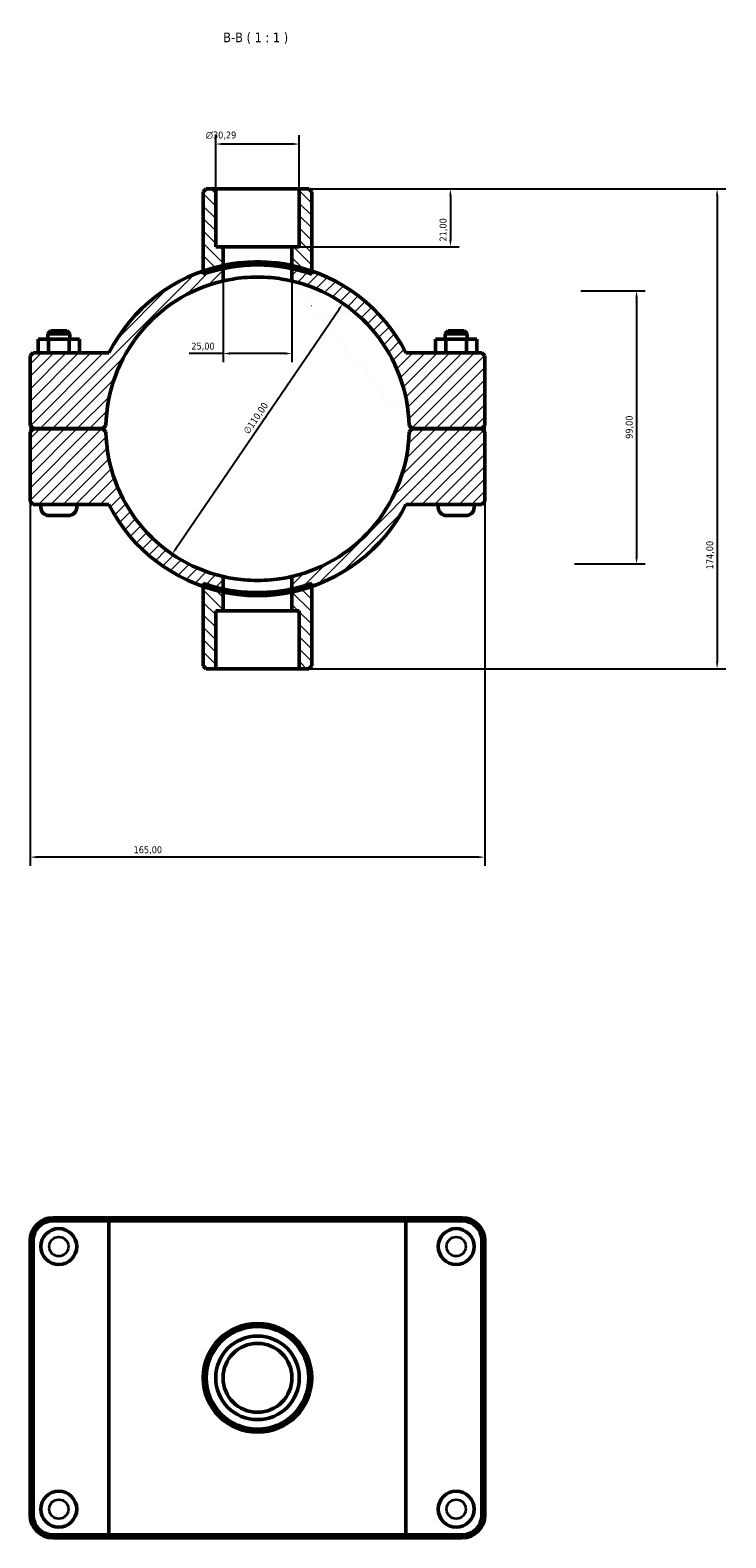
# Model space of a CAD drawing. Header units: millimetres. Extents: x 0 to 902, y -152 to 1184.
# Tile 5 of 5: x 344 to 596, y 637 to 1184. Entities that reach past the tile are written whole.
import ezdxf

# ---------------------------------------------------------------- set-up
doc = ezdxf.new("R2010")
doc.units = ezdxf.units.MM
for name, color, linetype, lineweight in [('Dimension (ISO)', 7, 'Continuous', 25), ('Hatch (ISO)', 7, 'Continuous', 18), ('Symbol (ISO)', 7, 'Continuous', 25), ('Visible (ISO)', 7, 'Continuous', 50), ('Visible Narrow (ISO)', 7, 'Continuous', 35)]:
    doc.layers.add(name, color=color, linetype=linetype, lineweight=lineweight)
doc.styles.add('Label Text (ISO)', font='tahoma.ttf')
doc.styles.add('Note Text (ISO)', font='tahoma.ttf')
doc.dimstyles.new('Default (ISO)', dxfattribs={"dimtxt": 2.5, "dimasz": 2.5, "dimexe": 3.175, "dimexo": 0, "dimgap": 0.762, "dimtad": 1, "dimrnd": 1e-08, "dimzin": 0, "dimtxsty": 'Note Text (ISO)', "dimcen": 0.09, "dimdle": 10, "dimclrd": 256, "dimclre": 256, "dimclrt": 232, "dimazin": 0, "dimtfac": 1.40208, "dimtmove": 0, "dimatfit": 3, "dimfxl": 1, "dimtolj": 1, "dimtzin": 0, "dimlwd": -1, "dimlwe": -1, "dimarcsym": 0})

# ---------------------------------------------------------------- blocks, each defined once
blk = doc.blocks.new('*D7')
at = {"layer": 'Defpoints', "color": 0, "transparency": 16777216}
for p in [(441.68, 1126.06), (439.03, 1105.06), (496.54, 1105.06)]:
    blk.add_point(p, dxfattribs=at)
at = {"layer": 'Dimension (ISO)', "transparency": 16777216}
for p, q in [((441.68, 1126.06), (499.72, 1126.06)), ((496.54, 1123.56), (496.54, 1107.56)), ((439.03, 1105.06), (499.72, 1105.06))]:
    blk.add_line(p, q, dxfattribs=at)
for points in [[(496.13, 1123.56), (496.96, 1123.56), (496.54, 1126.06)], [(496.13, 1107.56), (496.96, 1107.56), (496.54, 1105.06)]]:
    blk.add_solid(points, dxfattribs=at)
at = {"layer": 'Dimension (ISO)', "color": 232, "true_color": 0xca0064, "transparency": 16777216, "insert": (492.61, 1106.95), "char_height": 2.5, "attachment_point": 1, "rotation": 90, "style": 'Note Text (ISO)'}
blk.add_mtext('\\A1;21,00', dxfattribs=at)
blk = doc.blocks.new('*D8')
at = {"layer": 'Defpoints', "color": 0, "transparency": 16777216}
for p in [(411.39, 1142.27), (411.39, 1126.06), (441.68, 1126.06)]:
    blk.add_point(p, dxfattribs=at)
at = {"layer": 'Dimension (ISO)', "transparency": 16777216}
for p, q in [((411.39, 1126.06), (411.39, 1145.45)), ((441.68, 1126.06), (441.68, 1145.45)), ((439.18, 1142.27), (413.89, 1142.27))]:
    blk.add_line(p, q, dxfattribs=at)
for points in [[(413.89, 1142.69), (413.89, 1141.86), (411.39, 1142.27)], [(439.18, 1142.69), (439.18, 1141.86), (441.68, 1142.27)]]:
    blk.add_solid(points, dxfattribs=at)
at = {"layer": 'Dimension (ISO)', "color": 232, "true_color": 0xca0064, "transparency": 16777216, "insert": (407.8, 1146.8), "char_height": 2.5, "attachment_point": 1, "style": 'Note Text (ISO)'}
blk.add_mtext('\\A1;\\fAIGDT|b0|i0;\\H2.5000;\\ln\\fTahoma|b0|i0;\\H2.5000;30,29', dxfattribs=at)
blk = doc.blocks.new('*D9')
at = {"layer": 'Defpoints', "color": 0, "transparency": 16777216}
for p in [(457.53, 1084.5), (395.53, 993.59)]:
    blk.add_point(p, dxfattribs=at)
at = {"layer": 'Dimension (ISO)', "transparency": 16777216}
blk.add_line((396.94, 995.66), (456.12, 1082.43), dxfattribs=at)
blk.add_arc((426.53, 1039.04), 55.02, 52.3975, 76.8673, dxfattribs=at)
for points in [[(455.78, 1082.66), (456.47, 1082.2), (457.53, 1084.5)], [(396.6, 995.89), (397.28, 995.42), (395.53, 993.59)]]:
    blk.add_solid(points, dxfattribs=at)
at = {"layer": 'Dimension (ISO)', "color": 232, "true_color": 0xca0064, "transparency": 16777216, "insert": (421.22, 1038.31), "char_height": 2.5, "attachment_point": 1, "rotation": 55.7041, "style": 'Note Text (ISO)'}
blk.add_mtext('\\A1;∅110,00', dxfattribs=at)
blk = doc.blocks.new('*D10')
at = {"layer": 'Defpoints', "color": 0, "transparency": 16777216}
for p in [(543.85, 1089.06), (541.53, 990.06), (564.08, 990.06)]:
    blk.add_point(p, dxfattribs=at)
at = {"layer": 'Dimension (ISO)', "transparency": 16777216}
for p, q in [((543.85, 1089.06), (567.26, 1089.06)), ((564.08, 1086.56), (564.08, 992.56)), ((541.53, 990.06), (567.26, 990.06))]:
    blk.add_line(p, q, dxfattribs=at)
for points in [[(563.66, 1086.56), (564.5, 1086.56), (564.08, 1089.06)], [(563.66, 992.56), (564.5, 992.56), (564.08, 990.06)]]:
    blk.add_solid(points, dxfattribs=at)
at = {"layer": 'Dimension (ISO)', "color": 232, "true_color": 0xca0064, "transparency": 16777216, "insert": (560.15, 1035.41), "char_height": 2.5, "attachment_point": 1, "rotation": 90, "style": 'Note Text (ISO)'}
blk.add_mtext('\\A1;99,00', dxfattribs=at)
blk = doc.blocks.new('*D11')
at = {"layer": 'Defpoints', "color": 0, "transparency": 16777216}
for p in [(414.03, 1097.13), (439.03, 1097.13), (414.03, 1066.34)]:
    blk.add_point(p, dxfattribs=at)
at = {"layer": 'Dimension (ISO)', "transparency": 16777216}
for p, q in [((414.03, 1097.13), (414.03, 1063.17)), ((439.03, 1097.13), (439.03, 1063.17)), ((414.03, 1066.34), (401.78, 1066.34)), ((436.53, 1066.34), (416.53, 1066.34))]:
    blk.add_line(p, q, dxfattribs=at)
for points in [[(416.53, 1066.76), (416.53, 1065.92), (414.03, 1066.34)], [(436.53, 1066.76), (436.53, 1065.92), (439.03, 1066.34)]]:
    blk.add_solid(points, dxfattribs=at)
at = {"layer": 'Dimension (ISO)', "color": 232, "true_color": 0xca0064, "transparency": 16777216, "insert": (402.54, 1070.28), "char_height": 2.5, "attachment_point": 1, "style": 'Note Text (ISO)'}
blk.add_mtext('\\A1;25,00', dxfattribs=at)
blk = doc.blocks.new('*D12')
at = {"layer": 'Defpoints', "color": 0, "transparency": 16777216}
for p in [(441.68, 1126.06), (441.68, 952.06), (593.32, 952.06)]:
    blk.add_point(p, dxfattribs=at)
at = {"layer": 'Dimension (ISO)', "transparency": 16777216}
for p, q in [((441.68, 1126.06), (596.49, 1126.06)), ((593.32, 1123.56), (593.32, 954.56)), ((441.68, 952.06), (596.49, 952.06))]:
    blk.add_line(p, q, dxfattribs=at)
for points in [[(592.9, 1123.56), (593.73, 1123.56), (593.32, 1126.06)], [(592.9, 954.56), (593.73, 954.56), (593.32, 952.06)]]:
    blk.add_solid(points, dxfattribs=at)
at = {"layer": 'Dimension (ISO)', "color": 232, "true_color": 0xca0064, "transparency": 16777216, "insert": (589.38, 988.11), "char_height": 2.5, "attachment_point": 1, "rotation": 90, "style": 'Note Text (ISO)'}
blk.add_mtext('\\A1;174,00', dxfattribs=at)
blk = doc.blocks.new('*D13')
at = {"layer": 'Defpoints', "color": 0, "transparency": 16777216}
for p in [(344.03, 1040.21), (509.03, 1040.21), (344.03, 883.77)]:
    blk.add_point(p, dxfattribs=at)
at = {"layer": 'Dimension (ISO)', "transparency": 16777216}
for p, q in [((344.03, 1040.21), (344.03, 880.6)), ((509.03, 1040.21), (509.03, 880.6)), ((506.53, 883.77), (346.53, 883.77))]:
    blk.add_line(p, q, dxfattribs=at)
for points in [[(346.53, 884.19), (346.53, 883.35), (344.03, 883.77)], [(506.53, 884.19), (506.53, 883.35), (509.03, 883.77)]]:
    blk.add_solid(points, dxfattribs=at)
at = {"layer": 'Dimension (ISO)', "color": 232, "true_color": 0xca0064, "transparency": 16777216, "insert": (381.58, 887.7), "char_height": 2.5, "attachment_point": 1, "style": 'Note Text (ISO)'}
blk.add_mtext('\\A1;165,00', dxfattribs=at)

msp = doc.modelspace()

# ---------------------------------------------------------------- hatches: boundary and pattern name
at = {"layer": 'Hatch (ISO)'}
h = msp.add_hatch(dxfattribs=at)
h.set_pattern_fill('ANSI31', color=256, scale=25.4, angle=90.00021, style=0)
h.set_pattern_definition([(135.0002, (0, 0), (-2.245056, -2.245072), [])])
edge = h.paths.add_edge_path()
edge.add_line((411.386, 1105.061), (411.386, 1126.061))
edge.add_line((411.386, 1126.061), (407.942, 1126.061))
edge.add_line((407.942, 1126.061), (406.842, 1124.961))
edge.add_line((406.842, 1124.961), (406.842, 1096.267))
edge.add_line((406.842, 1096.267), (406.842, 1095.103))
edge.add_ellipse((426.531, 1039.061), major_axis=(-19.689, 56.042), ratio=1, start_angle=352.79015, end_angle=360, ccw=False)
edge.add_line((414.031, 1097.131), (414.031, 1105.061))
edge.add_line((414.031, 1105.061), (411.386, 1105.061))
edge = h.paths.add_edge_path()
edge.add_line((441.677, 1126.061), (441.677, 1105.061))
edge.add_line((441.677, 1105.061), (439.031, 1105.061))
edge.add_line((439.031, 1105.061), (439.031, 1097.131))
edge.add_ellipse((426.531, 1039.061), major_axis=(12.5, 58.07), ratio=1, start_angle=352.79015, end_angle=360, ccw=False)
edge.add_line((446.22, 1095.103), (446.22, 1096.267))
edge.add_line((446.22, 1096.267), (446.22, 1124.961))
edge.add_line((446.22, 1124.961), (445.12, 1126.061))
edge.add_line((445.12, 1126.061), (441.677, 1126.061))
edge = h.paths.add_edge_path()
edge.add_line((414.031, 973.061), (414.031, 980.991))
edge.add_ellipse((426.531, 1039.061), major_axis=(-12.5, -58.07), ratio=1, start_angle=352.79015, end_angle=360, ccw=False)
edge.add_line((406.842, 983.019), (406.842, 981.854))
edge.add_line((406.842, 981.854), (406.842, 953.161))
edge.add_line((406.842, 953.161), (407.942, 952.061))
edge.add_line((407.942, 952.061), (411.386, 952.061))
edge.add_line((411.386, 952.061), (411.386, 973.061))
edge.add_line((411.386, 973.061), (414.031, 973.061))
edge = h.paths.add_edge_path()
edge.add_line((439.031, 980.991), (439.031, 973.061))
edge.add_line((439.031, 973.061), (441.677, 973.061))
edge.add_line((441.677, 973.061), (441.677, 952.061))
edge.add_line((441.677, 952.061), (445.12, 952.061))
edge.add_line((445.12, 952.061), (446.22, 953.161))
edge.add_line((446.22, 953.161), (446.22, 981.854))
edge.add_line((446.22, 981.854), (446.22, 983.019))
edge.add_ellipse((426.531, 1039.061), major_axis=(19.689, -56.042), ratio=1, start_angle=352.79015, end_angle=360, ccw=False)
h = msp.add_hatch(dxfattribs=at)
h.set_pattern_fill('ANSI31', color=256, scale=25.4, style=0)
h.set_pattern_definition([(45, (0, 0), (-2.245064, 2.245064), [])])
edge = h.paths.add_edge_path()
edge.add_line((509.031, 1037.911), (507.931, 1039.011))
edge.add_line((507.931, 1039.011), (482.631, 1039.011))
edge.add_line((482.631, 1039.011), (481.519, 1037.911))
edge.add_ellipse((426.531, 1039.061), major_axis=(54.988, -1.15), ratio=1, start_angle=284.33458, end_angle=360, ccw=False)
edge.add_line((439.031, 985.5), (439.031, 979.866))
edge.add_ellipse((426.531, 1039.061), major_axis=(12.5, -59.195), ratio=1, start_angle=0, end_angle=7.06841)
edge.add_ellipse((426.531, 1039.061), major_axis=(19.689, -57.207), ratio=1, start_angle=0, end_angle=43.97204)
edge.add_line((480.42, 1011.561), (507.931, 1011.561))
edge.add_line((507.931, 1011.561), (509.031, 1012.661))
edge.add_line((509.031, 1012.661), (509.031, 1037.911))
edge = h.paths.add_edge_path()
edge.add_line((345.131, 1039.011), (344.031, 1037.911))
edge.add_line((344.031, 1037.911), (344.031, 1012.661))
edge.add_line((344.031, 1012.661), (345.131, 1011.561))
edge.add_line((345.131, 1011.561), (372.642, 1011.561))
edge.add_ellipse((426.531, 1039.061), major_axis=(-53.889, -27.5), ratio=1, start_angle=0, end_angle=43.97204)
edge.add_ellipse((426.531, 1039.061), major_axis=(-19.689, -57.207), ratio=1, start_angle=0, end_angle=7.06841)
edge.add_line((414.031, 979.866), (414.031, 985.5))
edge.add_ellipse((426.531, 1039.061), major_axis=(-12.5, -53.561), ratio=1, start_angle=284.33458, end_angle=360, ccw=False)
edge.add_line((371.543, 1037.911), (370.431, 1039.011))
edge.add_line((370.431, 1039.011), (345.131, 1039.011))
edge = h.paths.add_edge_path()
edge.add_line((507.931, 1039.111), (509.031, 1040.211))
edge.add_line((509.031, 1040.211), (509.031, 1065.461))
edge.add_line((509.031, 1065.461), (507.931, 1066.561))
edge.add_line((507.931, 1066.561), (480.42, 1066.561))
edge.add_ellipse((426.531, 1039.061), major_axis=(53.889, 27.5), ratio=1, start_angle=0, end_angle=43.97204)
edge.add_ellipse((426.531, 1039.061), major_axis=(19.689, 57.207), ratio=1, start_angle=0, end_angle=7.06841)
edge.add_line((439.031, 1098.255), (439.031, 1092.621))
edge.add_ellipse((426.531, 1039.061), major_axis=(12.5, 53.561), ratio=1, start_angle=284.33458, end_angle=360, ccw=False)
edge.add_line((481.519, 1040.211), (482.631, 1039.111))
edge.add_line((482.631, 1039.111), (507.931, 1039.111))
edge = h.paths.add_edge_path()
edge.add_line((344.031, 1040.211), (345.131, 1039.111))
edge.add_line((345.131, 1039.111), (370.431, 1039.111))
edge.add_line((370.431, 1039.111), (371.543, 1040.211))
edge.add_ellipse((426.531, 1039.061), major_axis=(-54.988, 1.15), ratio=1, start_angle=284.33458, end_angle=360, ccw=False)
edge.add_line((414.031, 1092.621), (414.031, 1098.255))
edge.add_ellipse((426.531, 1039.061), major_axis=(-12.5, 59.195), ratio=1, start_angle=0, end_angle=7.06841)
edge.add_ellipse((426.531, 1039.061), major_axis=(-19.689, 57.207), ratio=1, start_angle=0, end_angle=43.97204)
edge.add_line((372.642, 1066.561), (345.131, 1066.561))
edge.add_line((345.131, 1066.561), (344.031, 1065.461))
edge.add_line((344.031, 1065.461), (344.031, 1040.211))

# ---------------------------------------------------------------- linework, layer by layer
at = {"layer": 'Visible (ISO)'}
for p, q in [((407.942, 1126.061), (406.842, 1124.961)), ((411.386, 1126.061), (407.942, 1126.061)), ((411.386, 1105.061), (411.386, 1126.061)), ((411.386, 1126.061), (441.677, 1126.061)), ((441.677, 1126.061), (441.677, 1105.061)), ((445.12, 1126.061), (441.677, 1126.061)), ((446.22, 1124.961), (445.12, 1126.061)), ((406.842, 1124.961), (406.842, 1095.103)), ((446.22, 1095.103), (446.22, 1124.961)), ((414.031, 1105.061), (411.386, 1105.061)), ((414.031, 1097.131), (414.031, 1105.061)), ((414.031, 1105.061), (439.031, 1105.061)), ((441.677, 1105.061), (439.031, 1105.061)), ((439.031, 1105.061), (439.031, 1097.131)), ((414.031, 1092.621), (414.031, 1098.255)), ((439.031, 1098.255), (439.031, 1092.621)), ((346.926, 1071.561), (350.713, 1071.561)), ((346.926, 1066.561), (346.926, 1071.561)), ((351.531, 1074.561), (350.431, 1073.461)), ((358.431, 1073.461), (350.431, 1073.461)), ((350.431, 1071.561), (350.431, 1073.461)), ((350.713, 1071.561), (358.219, 1071.561)), ((350.713, 1066.561), (350.713, 1071.561)), ((351.531, 1074.561), (357.331, 1074.561)), ((357.331, 1074.561), (358.431, 1073.461)), ((358.219, 1071.561), (361.937, 1071.561)), ((358.219, 1066.561), (358.219, 1071.561)), ((358.431, 1071.561), (358.431, 1073.461)), ((361.937, 1066.561), (361.937, 1071.561)), ((494.844, 1071.561), (491.126, 1071.561)), ((491.126, 1066.561), (491.126, 1071.561)), ((495.731, 1074.561), (494.631, 1073.461)), ((494.631, 1073.461), (502.631, 1073.461)), ((494.631, 1073.461), (494.631, 1071.561)), ((494.844, 1066.561), (494.844, 1071.561)), ((502.349, 1071.561), (494.844, 1071.561)), ((501.531, 1074.561), (495.731, 1074.561)), ((501.531, 1074.561), (502.631, 1073.461)), ((502.349, 1066.561), (502.349, 1071.561)), ((506.137, 1071.561), (502.349, 1071.561)), ((502.631, 1073.461), (502.631, 1071.561)), ((506.137, 1066.561), (506.137, 1071.561)), ((345.131, 1066.561), (344.031, 1065.461)), ((372.642, 1066.561), (345.131, 1066.561)), ((507.931, 1066.561), (480.42, 1066.561)), ((509.031, 1065.461), (507.931, 1066.561)), ((344.031, 1065.461), (344.031, 1040.211)), ((509.031, 1040.211), (509.031, 1065.461)), ((344.031, 1040.211), (345.131, 1039.111)), ((345.131, 1039.011), (344.031, 1037.911)), ((345.131, 1039.111), (370.431, 1039.111)), ((370.431, 1039.011), (345.131, 1039.011)), ((347.931, 1039.011), (347.931, 1039.111)), ((360.931, 1039.011), (360.931, 1039.111)), ((370.431, 1039.111), (371.543, 1040.211)), ((371.543, 1037.911), (370.431, 1039.011)), ((481.519, 1040.211), (482.631, 1039.111)), ((482.631, 1039.011), (481.519, 1037.911)), ((482.631, 1039.111), (507.931, 1039.111)), ((507.931, 1039.011), (482.631, 1039.011)), ((492.131, 1039.111), (492.131, 1039.011)), ((505.131, 1039.111), (505.131, 1039.011)), ((507.931, 1039.111), (509.031, 1040.211)), ((509.031, 1037.911), (507.931, 1039.011)), ((344.031, 1037.911), (344.031, 1012.661)), ((509.031, 1012.661), (509.031, 1037.911)), ((344.031, 1012.661), (345.131, 1011.561)), ((345.131, 1011.561), (372.642, 1011.561)), ((347.931, 1010.561), (347.931, 1011.561)), ((360.931, 1010.561), (360.931, 1011.561)), ((480.42, 1011.561), (507.931, 1011.561)), ((492.131, 1011.561), (492.131, 1010.561)), ((505.131, 1011.561), (505.131, 1010.561)), ((507.931, 1011.561), (509.031, 1012.661)), ((357.931, 1007.561), (350.931, 1007.561)), ((495.131, 1007.561), (502.131, 1007.561)), ((414.031, 979.866), (414.031, 985.5)), ((439.031, 985.5), (439.031, 979.866)), ((406.842, 983.019), (406.842, 953.161)), ((414.031, 973.061), (414.031, 980.991)), ((439.031, 980.991), (439.031, 973.061)), ((446.22, 953.161), (446.22, 983.019)), ((411.386, 952.061), (411.386, 973.061)), ((411.386, 973.061), (414.031, 973.061)), ((439.031, 973.061), (414.031, 973.061)), ((439.031, 973.061), (441.677, 973.061)), ((441.677, 973.061), (441.677, 952.061)), ((406.842, 953.161), (407.942, 952.061)), ((407.942, 952.061), (411.386, 952.061)), ((441.677, 952.061), (411.386, 952.061)), ((441.677, 952.061), (445.12, 952.061)), ((445.12, 952.061), (446.22, 953.161)), ((373.32, 753.001), (352.281, 753.001)), ((352.281, 751.901), (372.642, 751.901)), ((480.42, 751.901), (372.642, 751.901)), ((372.642, 638.101), (372.642, 751.901)), ((373.32, 753.001), (479.742, 753.001)), ((500.781, 753.001), (479.742, 753.001)), ((480.42, 751.901), (500.781, 751.901)), ((480.42, 638.101), (480.42, 751.901)), ((344.031, 744.751), (344.031, 645.251)), ((345.131, 645.251), (345.131, 744.751)), ((507.931, 744.751), (507.931, 645.251)), ((509.031, 645.251), (509.031, 744.751)), ((372.642, 638.101), (352.281, 638.101)), ((352.281, 637.001), (373.32, 637.001)), ((372.642, 638.101), (480.42, 638.101)), ((479.742, 637.001), (373.32, 637.001)), ((479.742, 637.001), (500.781, 637.001)), ((500.781, 638.101), (480.42, 638.101))]:
    msp.add_line(p, q, dxfattribs=at)
for centre, radius in [((354.431, 742.601), 6.5), ((498.631, 742.601), 6.5), ((426.531, 695.001), 19.689), ((426.531, 695.001), 18.589), ((426.531, 695.001), 15.146), ((426.531, 695.001), 12.5), ((354.431, 647.401), 6.5), ((498.631, 647.401), 6.5)]:
    msp.add_circle(centre, radius, dxfattribs=at)
for centre, radius, start, end in [((426.531, 1039.061), 60.5, 101.92386, 152.96431), ((426.531, 1039.061), 59.4, 102.148, 109.35785), ((426.531, 1039.061), 60.5, 27.03569, 78.07614), ((426.531, 1039.061), 59.4, 70.64215, 77.852), ((426.531, 1039.061), 55, 103.13656, 178.80198), ((426.531, 1039.061), 55, 1.19802, 76.86344), ((426.531, 1039.061), 55, 181.19802, 256.86344), ((426.531, 1039.061), 55, 283.13656, 358.80198), ((426.531, 1039.061), 60.5, 207.03569, 258.07614), ((426.531, 1039.061), 60.5, 281.92386, 332.96431), ((350.931, 1010.561), 3, 180, 270), ((357.931, 1010.561), 3, 270, 0), ((495.131, 1010.561), 3, 180, 270), ((502.131, 1010.561), 3, 270, 0), ((426.531, 1039.061), 59.4, 250.64215, 257.852), ((426.531, 1039.061), 59.4, 282.148, 289.35785), ((352.281, 744.751), 8.25, 90, 180), ((352.281, 744.751), 7.15, 90, 180), ((500.781, 744.751), 8.25, 0, 90), ((500.781, 744.751), 7.15, 0, 90), ((352.281, 645.251), 8.25, 180, 270), ((352.281, 645.251), 7.15, 180, 270), ((500.781, 645.251), 8.25, 270, 0), ((500.781, 645.251), 7.15, 270, 0)]:
    msp.add_arc(centre, radius, start, end, dxfattribs=at)
for points, knots in [([(414.031, 1098.255), (414.031, 1098.255), (414.347, 1098.325), (415.624, 1098.573), (416.585, 1098.748), (418.8, 1099.075), (420.202, 1099.249), (423.281, 1099.493), (424.957, 1099.561), (428.106, 1099.561), (429.782, 1099.493), (432.86, 1099.249), (434.263, 1099.075), (436.477, 1098.748), (437.439, 1098.573), (438.716, 1098.325), (439.031, 1098.255), (439.031, 1098.255)], [3.7786003, 3.7786003, 3.7786003, 3.7786003, 4.2509405, 4.2509405, 4.7232806, 4.7232806, 5.1955906, 5.1955906, 5.6679005, 5.6679005, 6.1402104, 6.1402104, 6.6125204, 6.6125204, 7.0848605, 7.0848605, 7.5572007, 7.5572007, 7.5572007, 7.5572007]), ([(414.031, 1097.131), (414.031, 1097.131), (414.347, 1097.201), (415.624, 1097.454), (416.585, 1097.633), (418.8, 1097.966), (420.202, 1098.143), (423.28, 1098.392), (424.957, 1098.461), (428.106, 1098.461), (429.782, 1098.392), (432.86, 1098.143), (434.263, 1097.966), (436.477, 1097.633), (437.438, 1097.454), (438.716, 1097.201), (439.031, 1097.131), (439.031, 1097.131)], [0, 0, 0, 0, 0.4723974, 0.4723974, 0.9447947, 0.9447947, 1.4171595, 1.4171595, 1.8895243, 1.8895243, 2.3618891, 2.3618891, 2.8342539, 2.8342539, 3.3066512, 3.3066512, 3.7790486, 3.7790486, 3.7790486, 3.7790486]), ([(439.031, 1092.621), (439.031, 1092.621), (438.715, 1092.698), (437.438, 1092.972), (436.477, 1093.166), (434.263, 1093.526), (432.861, 1093.717), (429.783, 1093.986), (428.107, 1094.061), (424.956, 1094.061), (423.279, 1093.986), (420.201, 1093.717), (418.799, 1093.526), (416.586, 1093.166), (415.625, 1092.972), (414.347, 1092.698), (414.031, 1092.621), (414.031, 1092.621)], [0, 0, 0, 0, 0.4726634, 0.4726634, 0.9453267, 0.9453267, 1.4179454, 1.4179454, 1.8905641, 1.8905641, 2.3631828, 2.3631828, 2.8358015, 2.8358015, 3.3084648, 3.3084648, 3.7811282, 3.7811282, 3.7811282, 3.7811282]), ([(414.031, 985.5), (414.031, 985.5), (414.347, 985.423), (415.625, 985.149), (416.586, 984.956), (418.799, 984.595), (420.201, 984.404), (423.279, 984.135), (424.956, 984.061), (428.107, 984.061), (429.783, 984.135), (432.861, 984.404), (434.263, 984.595), (436.477, 984.956), (437.438, 985.149), (438.715, 985.423), (439.031, 985.5), (439.031, 985.5)], [0, 0, 0, 0, 0.4726634, 0.4726634, 0.9453267, 0.9453267, 1.4179454, 1.4179454, 1.8905641, 1.8905641, 2.3631828, 2.3631828, 2.8358015, 2.8358015, 3.3084648, 3.3084648, 3.7811282, 3.7811282, 3.7811282, 3.7811282]), ([(414.031, 980.991), (414.031, 980.991), (414.347, 980.92), (415.624, 980.667), (416.585, 980.489), (418.8, 980.155), (420.202, 979.979), (423.28, 979.73), (424.957, 979.661), (428.106, 979.661), (429.782, 979.73), (432.86, 979.979), (434.263, 980.155), (436.477, 980.489), (437.438, 980.667), (438.716, 980.92), (439.031, 980.991), (439.031, 980.991)], [3.7790486, 3.7790486, 3.7790486, 3.7790486, 4.251446, 4.251446, 4.7238433, 4.7238433, 5.1962081, 5.1962081, 5.6685729, 5.6685729, 6.1409377, 6.1409377, 6.6133025, 6.6133025, 7.0856999, 7.0856999, 7.5580972, 7.5580972, 7.5580972, 7.5580972]), ([(439.031, 979.866), (439.031, 979.866), (438.716, 979.797), (437.439, 979.549), (436.477, 979.373), (434.263, 979.046), (432.86, 978.873), (429.782, 978.628), (428.106, 978.561), (424.957, 978.561), (423.281, 978.628), (420.202, 978.873), (418.8, 979.046), (416.585, 979.373), (415.624, 979.549), (414.347, 979.797), (414.031, 979.866), (414.031, 979.866)], [3.7786003, 3.7786003, 3.7786003, 3.7786003, 4.2509405, 4.2509405, 4.7232806, 4.7232806, 5.1955906, 5.1955906, 5.6679005, 5.6679005, 6.1402104, 6.1402104, 6.6125204, 6.6125204, 7.0848605, 7.0848605, 7.5572007, 7.5572007, 7.5572007, 7.5572007])]:
    msp.add_open_spline(points, degree=3, knots=knots, dxfattribs=at)
for points in [[(373.32, 753.001), (373.093, 752.635), (372.867, 752.268), (372.642, 751.901)], [(479.742, 753.001), (479.969, 752.635), (480.195, 752.268), (480.42, 751.901)], [(373.32, 637.001), (373.093, 637.367), (372.867, 637.734), (372.642, 638.101)], [(479.742, 637.001), (479.969, 637.367), (480.195, 637.734), (480.42, 638.101)]]:
    msp.add_open_spline(points, degree=3, dxfattribs=at)
at = {"layer": 'Visible Narrow (ISO)'}
for p, q in [((352.281, 751.956), (352.281, 752.946)), ((500.781, 751.956), (500.781, 752.946)), ((345.076, 744.751), (344.086, 744.751)), ((507.986, 744.751), (508.976, 744.751)), ((345.076, 645.251), (344.086, 645.251)), ((507.986, 645.251), (508.976, 645.251)), ((352.281, 638.046), (352.281, 637.056)), ((500.781, 638.046), (500.781, 637.056))]:
    msp.add_line(p, q, dxfattribs=at)
for centre in [(354.431, 742.601), (498.631, 742.601), (354.431, 647.401), (498.631, 647.401)]:
    msp.add_circle(centre, 3.5, dxfattribs=at)

# ---------------------------------------------------------------- texts
at = {"layer": 'Symbol (ISO)', "insert": (414.092, 1178.561), "char_height": 3.5, "attachment_point": 7, "style": 'Label Text (ISO)'}
msp.add_mtext('B-B ( 1 : 1 )', dxfattribs=at)

# ---------------------------------------------------------------- dimensions: what is measured, and where the dimension line sits
at = {"layer": 'Dimension (ISO)'}
dim = msp.add_linear_dim(base=(411.386, 1142.274), p1=(441.677, 1126.061), p2=(411.386, 1126.061), angle=180, text='\\fAIGDT|b0|i0;\\H2.5000;\\ln\\fTahoma|b0|i0;\\H2.5000;<>', dimstyle='Default (ISO)', override={"dimdec": 2, "dimtp": 0, "dimtm": 0, "dimtdec": 2, "dimtofl": 0, "dimatfit": 1}, dxfattribs=at)
dim.commit()
dim.dimension.update_dxf_attribs({"geometry": '*D8', "text_midpoint": (413.349, 1142.274), "dimtype": 160})
for base, p1, p2, angle, picture, middle in [((496.545, 1105.061), (441.677, 1126.061), (439.031, 1105.061), 90, '*D7', (496.545, 1111.061)), ((593.315, 952.061), (441.677, 1126.061), (441.677, 952.061), 90, '*D12', (593.315, 993.061)), ((564.08, 990.061), (543.848, 1089.061), (541.531, 990.061), 270, '*D10', (564.08, 1039.561))]:
    dim = msp.add_linear_dim(base=base, p1=p1, p2=p2, angle=angle, dimstyle='Default (ISO)', override={"dimdec": 2, "dimtp": 0, "dimtm": 0, "dimtdec": 2, "dimtofl": 0, "dimatfit": 1}, dxfattribs=at)
    dim.commit()
    dim.dimension.update_dxf_attribs({"geometry": picture, "text_midpoint": middle, "dimtype": 160})
for base, p1, p2, override, picture, middle in [((414.031, 1066.341), (439.031, 1097.131), (414.031, 1097.131), {"dimdec": 2, "dimtp": 0, "dimtm": 0, "dimtdec": 2, "dimtofl": 0, "dimatfit": 2}, '*D11', (406.656, 1066.341)), ((344.031, 883.771), (509.031, 1040.211), (344.031, 1040.211), {"dimdec": 2, "dimtp": 0, "dimtm": 0, "dimtdec": 2, "dimtofl": 0, "dimatfit": 1}, '*D13', (386.531, 883.771))]:
    dim = msp.add_linear_dim(base=base, p1=p1, p2=p2, dimstyle='Default (ISO)', override=override, dxfattribs=at)
    dim.commit()
    dim.dimension.update_dxf_attribs({"geometry": picture, "text_midpoint": middle, "dimtype": 160})
dim = msp.add_diameter_dim_2p(p1=(395.532, 993.594), p2=(457.531, 1084.495), dimstyle='Default (ISO)', override={"dimdec": 2, "dimlfac": 0.999713, "dimtp": 0, "dimtm": 0, "dimtdec": 2, "dimatfit": 2}, dxfattribs=at)
dim.commit()
dim.dimension.update_dxf_attribs({"geometry": '*D9', "text_midpoint": (428.124, 1041.38), "dimtype": 163})

doc.saveas('drawing.dxf')
